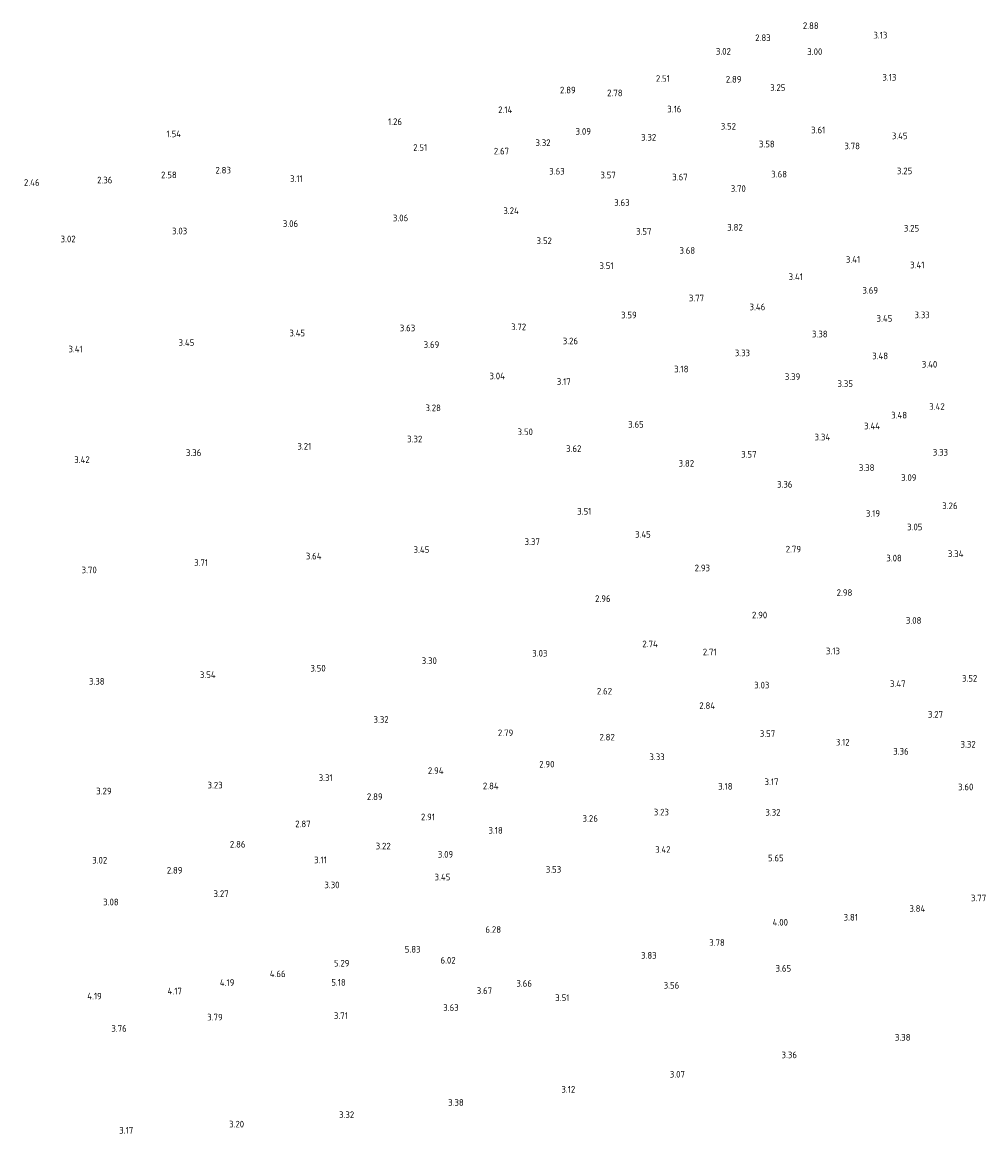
# Model space of a CAD drawing. Extents: x 142114 to 144568, y 416503 to 417776.
# Tile 1 of 33: x 142114 to 142374, y 416525 to 416826. Entities that reach past the tile are written whole.
import ezdxf
from ezdxf.enums import TextEntityAlignment as Align

# ---------------------------------------------------------------- set-up
doc = ezdxf.new("R2010")
doc.units = 0
doc.layers.add('B-ME-OG-HOOGTEPUNT-S', color=7, linetype='Continuous', lineweight=25)
doc.styles.add('NLCS-ISO-ANNOTATIVE-T18', font='NLCS-ISO.ttf', dxfattribs={"height": 1.8})

# ---------------------------------------------------------------- blocks, each defined once
blk = doc.blocks.new('SAL-HOOGTELABEL-SO')
at = {"color": 0, "linetype": 'ByBlock', "lineweight": -2, "style": 'NLCS-ISO-ANNOTATIVE-T18'}
blk.add_attdef('HOOGTE', text='', height=1.8, dxfattribs=at).set_placement((2.79, 0), align=Align.RIGHT)

msp = doc.modelspace()

# ---------------------------------------------------------------- block references
at = {"layer": 'B-ME-OG-HOOGTEPUNT-S'}
for p, values in [((142326.18, 416823.88, 2.88), {'HOOGTE': '2.88'}), ((142344.75, 416821.31, 3.12), {'HOOGTE': '3.13'}), ((142313.2, 416820.61, 2.83), {'HOOGTE': '2.83'}), ((142302.44, 416816.94, 3.02), {'HOOGTE': '3.02'}), ((142327.17, 416816.85, 3), {'HOOGTE': '3.00'}), ((142285.95, 416809.59, 2.51), {'HOOGTE': '2.51'}), ((142305.3, 416809.37, 2.89), {'HOOGTE': '2.89'}), ((142347.19, 416809.92, 3.12), {'HOOGTE': '3.13'}), ((142260.45, 416806.46, 2.89), {'HOOGTE': '2.89'}), ((142273.15, 416805.69, 2.78), {'HOOGTE': '2.78'}), ((142317.18, 416807.14, 3.25), {'HOOGTE': '3.25'}), ((142243.33, 416801.13, 2.14), {'HOOGTE': '2.14'}), ((142289.05, 416801.31, 3.16), {'HOOGTE': '3.16'}), ((142213.49, 416797.91, 1.26), {'HOOGTE': '1.26'}), ((142303.82, 416796.68, 3.52), {'HOOGTE': '3.52'}), ((142153.72, 416794.61, 1.54), {'HOOGTE': '1.54'}), ((142264.59, 416795.28, 3.09), {'HOOGTE': '3.09'}), ((142282.24, 416793.68, 3.32), {'HOOGTE': '3.32'}), ((142327.97, 416795.66, 3.61), {'HOOGTE': '3.61'}), ((142350.21, 416794.07, 3.45), {'HOOGTE': '3.45'}), ((142220.31, 416790.92, 2.51), {'HOOGTE': '2.51'}), ((142253.67, 416792.22, 3.32), {'HOOGTE': '3.32'}), ((142314.28, 416791.86, 3.58), {'HOOGTE': '3.58'}), ((142337.34, 416791.35, 3.78), {'HOOGTE': '3.78'}), ((142242.44, 416789.94, 2.67), {'HOOGTE': '2.67'}), ((142167.22, 416784.79, 2.83), {'HOOGTE': '2.83'}), ((142135.16, 416782.11, 2.36), {'HOOGTE': '2.36'}), ((142152.55, 416783.52, 2.58), {'HOOGTE': '2.58'}), ((142186.64, 416782.51, 3.11), {'HOOGTE': '3.11'}), ((142257.48, 416784.51, 3.63), {'HOOGTE': '3.63'}), ((142271.31, 416783.47, 3.57), {'HOOGTE': '3.57'}), ((142290.74, 416782.93, 3.67), {'HOOGTE': '3.67'}), ((142317.61, 416783.71, 3.67), {'HOOGTE': '3.68'}), ((142351.48, 416784.59, 3.25), {'HOOGTE': '3.25'}), ((142115.46, 416781.45, 2.46), {'HOOGTE': '2.46'}), ((142306.48, 416779.82, 3.7), {'HOOGTE': '3.70'}), ((142275.04, 416776.03, 3.63), {'HOOGTE': '3.63'}), ((142245.07, 416773.84, 3.23), {'HOOGTE': '3.24'}), ((142185.39, 416770.33, 3.06), {'HOOGTE': '3.06'}), ((142215.16, 416771.87, 3.06), {'HOOGTE': '3.06'}), ((142155.39, 416768.34, 3.03), {'HOOGTE': '3.03'}), ((142280.95, 416768.23, 3.57), {'HOOGTE': '3.57'}), ((142305.64, 416769.34, 3.82), {'HOOGTE': '3.82'}), ((142353.35, 416769.08, 3.25), {'HOOGTE': '3.25'}), ((142125.23, 416766.17, 3.02), {'HOOGTE': '3.02'}), ((142254.03, 416765.69, 3.52), {'HOOGTE': '3.52'}), ((142292.78, 416763.07, 3.68), {'HOOGTE': '3.68'}), ((142337.4, 416760.64, 3.41), {'HOOGTE': '3.41'}), ((142270.71, 416758.95, 3.51), {'HOOGTE': '3.51'}), ((142354.78, 416759.15, 3.41), {'HOOGTE': '3.41'}), ((142321.92, 416755.96, 3.41), {'HOOGTE': '3.41'}), ((142342.23, 416752.29, 3.69), {'HOOGTE': '3.69'}), ((142295.19, 416750.21, 3.77), {'HOOGTE': '3.77'}), ((142276.98, 416745.62, 3.59), {'HOOGTE': '3.59'}), ((142311.74, 416747.8, 3.46), {'HOOGTE': '3.46'}), ((142356.21, 416745.65, 3.33), {'HOOGTE': '3.33'}), ((142346.09, 416744.69, 3.45), {'HOOGTE': '3.45'}), ((142187.28, 416740.74, 3.44), {'HOOGTE': '3.45'}), ((142217.06, 416742.11, 3.63), {'HOOGTE': '3.63'}), ((142247.07, 416742.41, 3.71), {'HOOGTE': '3.72'}), ((142328.59, 416740.46, 3.38), {'HOOGTE': '3.38'}), ((142157.32, 416738.16, 3.45), {'HOOGTE': '3.45'}), ((142223.57, 416737.61, 3.69), {'HOOGTE': '3.69'}), ((142261.1, 416738.59, 3.26), {'HOOGTE': '3.26'}), ((142127.13, 416736.39, 3.41), {'HOOGTE': '3.41'}), ((142307.6, 416735.37, 3.33), {'HOOGTE': '3.33'}), ((142344.96, 416734.55, 3.48), {'HOOGTE': '3.48'}), ((142290.97, 416730.99, 3.18), {'HOOGTE': '3.18'}), ((142358.25, 416732.28, 3.4), {'HOOGTE': '3.40'}), ((142241.32, 416729.12, 3.04), {'HOOGTE': '3.04'}), ((142259.13, 416727.6, 3.17), {'HOOGTE': '3.17'}), ((142321.2, 416728.93, 3.39), {'HOOGTE': '3.39'}), ((142335.44, 416727.03, 3.35), {'HOOGTE': '3.35'}), ((142224.01, 416720.5, 3.28), {'HOOGTE': '3.28'}), ((142350.1, 416718.52, 3.48), {'HOOGTE': '3.48'}), ((142360.26, 416720.86, 3.42), {'HOOGTE': '3.42'}), ((142278.87, 416716.02, 3.65), {'HOOGTE': '3.65'}), ((142342.77, 416715.6, 3.44), {'HOOGTE': '3.44'}), ((142248.89, 416714.01, 3.5), {'HOOGTE': '3.50'}), ((142329.29, 416712.58, 3.34), {'HOOGTE': '3.34'}), ((142188.94, 416710.1, 3.21), {'HOOGTE': '3.21'}), ((142218.98, 416712.06, 3.32), {'HOOGTE': '3.32'}), ((142262, 416709.47, 3.62), {'HOOGTE': '3.62'}), ((142129.03, 416706.5, 3.42), {'HOOGTE': '3.42'}), ((142159.22, 416708.37, 3.36), {'HOOGTE': '3.36'}), ((142309.37, 416707.95, 3.57), {'HOOGTE': '3.57'}), ((142361.17, 416708.48, 3.33), {'HOOGTE': '3.33'}), ((142292.49, 416705.48, 3.82), {'HOOGTE': '3.82'}), ((142341.26, 416704.32, 3.38), {'HOOGTE': '3.38'}), ((142352.63, 416701.63, 3.09), {'HOOGTE': '3.09'}), ((142319.08, 416699.81, 3.36), {'HOOGTE': '3.36'}), ((142264.71, 416692.51, 3.51), {'HOOGTE': '3.51'}), ((142342.78, 416691.93, 3.19), {'HOOGTE': '3.19'}), ((142363.74, 416694, 3.26), {'HOOGTE': '3.26'}), ((142280.77, 416686.29, 3.45), {'HOOGTE': '3.45'}), ((142354.24, 416688.28, 3.05), {'HOOGTE': '3.05'}), ((142250.78, 416684.3, 3.37), {'HOOGTE': '3.37'}), ((142191.72, 416680.39, 3.64), {'HOOGTE': '3.64'}), ((142220.88, 416682.16, 3.45), {'HOOGTE': '3.45'}), ((142321.41, 416682.28, 2.79), {'HOOGTE': '2.79'}), ((142348.66, 416679.86, 3.08), {'HOOGTE': '3.08'}), ((142365.33, 416681.03, 3.33), {'HOOGTE': '3.34'}), ((142130.94, 416676.66, 3.7), {'HOOGTE': '3.70'}), ((142161.03, 416678.65, 3.71), {'HOOGTE': '3.71'}), ((142296.79, 416677.19, 2.93), {'HOOGTE': '2.93'}), ((142335.28, 416670.52, 2.98), {'HOOGTE': '2.98'}), ((142269.89, 416668.89, 2.96), {'HOOGTE': '2.96'}), ((142312.26, 416664.45, 2.9), {'HOOGTE': '2.90'}), ((142353.96, 416663, 3.08), {'HOOGTE': '3.08'}), ((142282.66, 416656.65, 2.74), {'HOOGTE': '2.74'}), ((142252.82, 416654.12, 3.03), {'HOOGTE': '3.03'}), ((142298.58, 416654.46, 2.71), {'HOOGTE': '2.71'}), ((142331.93, 416654.73, 3.13), {'HOOGTE': '3.13'}), ((142192.85, 416650.07, 3.5), {'HOOGTE': '3.50'}), ((142222.92, 416652.1, 3.3), {'HOOGTE': '3.30'}), ((142133.05, 416646.52, 3.38), {'HOOGTE': '3.38'}), ((142163.08, 416648.29, 3.54), {'HOOGTE': '3.54'}), ((142369.08, 416647.34, 3.52), {'HOOGTE': '3.52'}), ((142270.29, 416643.86, 2.62), {'HOOGTE': '2.62'}), ((142312.85, 416645.49, 3.03), {'HOOGTE': '3.03'}), ((142349.67, 416645.86, 3.47), {'HOOGTE': '3.47'}), ((142298.16, 416639.96, 2.84), {'HOOGTE': '2.84'}), ((142359.82, 416637.58, 3.27), {'HOOGTE': '3.27'}), ((142209.87, 416636.21, 3.32), {'HOOGTE': '3.32'}), ((142243.57, 416632.59, 2.79), {'HOOGTE': '2.79'}), ((142271.04, 416631.42, 2.82), {'HOOGTE': '2.82'}), ((142314.42, 416632.39, 3.57), {'HOOGTE': '3.57'}), ((142334.55, 416630.06, 3.12), {'HOOGTE': '3.12'}), ((142368.64, 416629.49, 3.32), {'HOOGTE': '3.32'}), ((142284.52, 416626.1, 3.33), {'HOOGTE': '3.33'}), ((142350.52, 416627.59, 3.36), {'HOOGTE': '3.36'}), ((142224.72, 416622.35, 2.94), {'HOOGTE': '2.94'}), ((142254.73, 416624.11, 2.9), {'HOOGTE': '2.90'}), ((142194.74, 416620.47, 3.31), {'HOOGTE': '3.31'}), ((142315.31, 416619.35, 3.17), {'HOOGTE': '3.17'}), ((142134.95, 416616.84, 3.29), {'HOOGTE': '3.29'}), ((142164.98, 416618.44, 3.23), {'HOOGTE': '3.23'}), ((142239.63, 416618.22, 2.84), {'HOOGTE': '2.84'}), ((142302.88, 416618.11, 3.18), {'HOOGTE': '3.18'}), ((142368.02, 416617.95, 3.6), {'HOOGTE': '3.60'}), ((142208.24, 416615.32, 2.89), {'HOOGTE': '2.89'}), ((142285.67, 416611.14, 3.23), {'HOOGTE': '3.23'}), ((142315.86, 416611.09, 3.32), {'HOOGTE': '3.32'}), ((142188.78, 416607.96, 2.87), {'HOOGTE': '2.87'}), ((142222.42, 416609.84, 2.91), {'HOOGTE': '2.91'}), ((142266.46, 416609.43, 3.26), {'HOOGTE': '3.26'}), ((142240.75, 416606.21, 3.18), {'HOOGTE': '3.18'}), ((142171.16, 416602.45, 2.86), {'HOOGTE': '2.86'}), ((142210.43, 416601.95, 3.22), {'HOOGTE': '3.22'}), ((142193.15, 416598.21, 3.11), {'HOOGTE': '3.11'}), ((142227.33, 416599.72, 3.09), {'HOOGTE': '3.09'}), ((142286.12, 416601.03, 3.42), {'HOOGTE': '3.42'}), ((142316.71, 416598.71, 5.65), {'HOOGTE': '5.65'}), ((142133.76, 416598.13, 3.02), {'HOOGTE': '3.02'}), ((142154.12, 416595.4, 2.89), {'HOOGTE': '2.89'}), ((142256.55, 416595.66, 3.53), {'HOOGTE': '3.53'}), ((142226.56, 416593.56, 3.44), {'HOOGTE': '3.45'}), ((142196.59, 416591.46, 3.3), {'HOOGTE': '3.30'}), ((142136.86, 416586.82, 3.08), {'HOOGTE': '3.08'}), ((142166.61, 416589.07, 3.27), {'HOOGTE': '3.27'}), ((142371.49, 416587.94, 3.77), {'HOOGTE': '3.77'}), ((142355.01, 416585.06, 3.84), {'HOOGTE': '3.84'}), ((142317.88, 416581.35, 4), {'HOOGTE': '4.00'}), ((142336.8, 416582.7, 3.81), {'HOOGTE': '3.81'}), ((142240.28, 416579.39, 6.28), {'HOOGTE': '6.28'}), ((142300.79, 416575.87, 3.78), {'HOOGTE': '3.78'}), ((142218.5, 416574.04, 5.83), {'HOOGTE': '5.83'}), ((142282.36, 416572.4, 3.83), {'HOOGTE': '3.83'}), ((142199.27, 416570.28, 5.29), {'HOOGTE': '5.29'}), ((142228, 416571.07, 6.02), {'HOOGTE': '6.02'}), ((142318.73, 416568.88, 3.65), {'HOOGTE': '3.65'}), ((142182.01, 416567.4, 4.66), {'HOOGTE': '4.66'}), ((142153.96, 416562.72, 4.17), {'HOOGTE': '4.17'}), ((142168.15, 416565.04, 4.19), {'HOOGTE': '4.19'}), ((142198.27, 416565.09, 5.18), {'HOOGTE': '5.18'}), ((142237.86, 416562.85, 3.67), {'HOOGTE': '3.67'}), ((142248.62, 416564.81, 3.66), {'HOOGTE': '3.66'}), ((142288.47, 416564.3, 3.56), {'HOOGTE': '3.56'}), ((142132.29, 416561.36, 4.19), {'HOOGTE': '4.19'}), ((142258.76, 416560.93, 3.51), {'HOOGTE': '3.51'}), ((142228.81, 416558.27, 3.63), {'HOOGTE': '3.63'}), ((142164.98, 416555.68, 3.79), {'HOOGTE': '3.79'}), ((142198.85, 416556.1, 3.71), {'HOOGTE': '3.71'}), ((142139.04, 416552.63, 3.76), {'HOOGTE': '3.76'}), ((142351.01, 416550.22, 3.38), {'HOOGTE': '3.38'}), ((142320.31, 416545.47, 3.36), {'HOOGTE': '3.36'}), ((142290, 416540.24, 3.07), {'HOOGTE': '3.07'}), ((142260.34, 416536.15, 3.12), {'HOOGTE': '3.12'}), ((142230.18, 416532.61, 3.38), {'HOOGTE': '3.38'}), ((142200.56, 416529.29, 3.32), {'HOOGTE': '3.32'}), ((142170.78, 416526.74, 3.2), {'HOOGTE': '3.20'}), ((142140.8, 416525.07, 3.17), {'HOOGTE': '3.17'})]:
    msp.add_blockref('SAL-HOOGTELABEL-SO', p, dxfattribs=at).add_auto_attribs(values)

doc.saveas('drawing.dxf')
